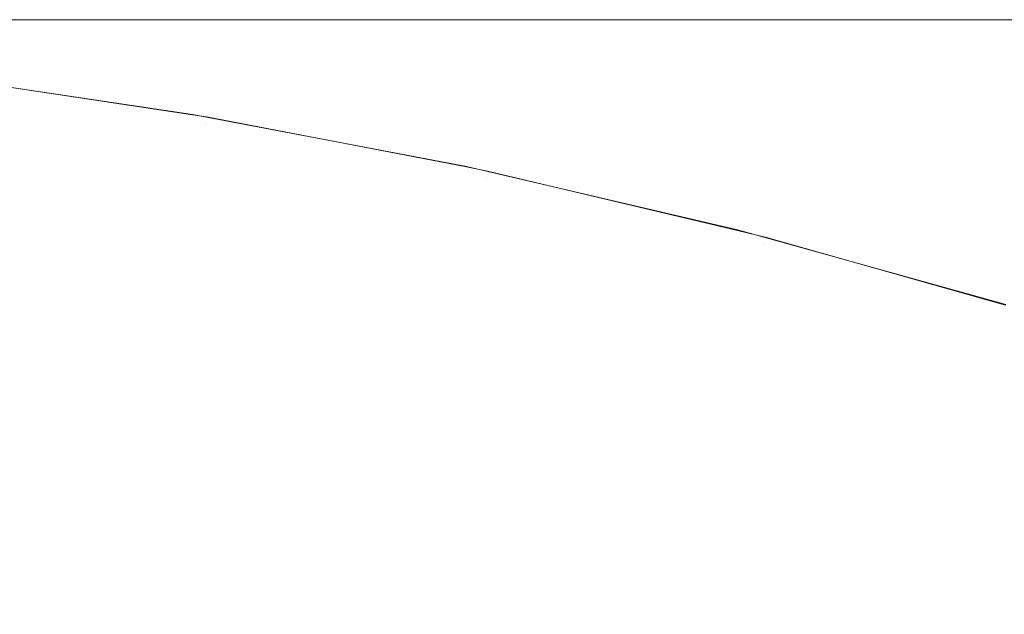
# Model space of a CAD drawing. Header units: centimetres. Extents: x -25.9 to 27.4, y 34.1 to 35.9.
# Tile 187 of 256: x -8.03933 to -8.02474, y 35.9313 to 35.94011. Entities that reach past the tile are written whole.
import ezdxf

# ---------------------------------------------------------------- set-up
doc = ezdxf.new("R2010")
doc.units = ezdxf.units.CM
doc.header["$LTSCALE"] = 2.54
doc.layers.add('Lucido design-1', color=7, linetype='Continuous')

# ---------------------------------------------------------------- blocks, each defined once
blk = doc.blocks.new('Gruppo-5-1')
at = {"color": 7, "linetype": 'Continuous', "lineweight": 9}
for points, invisible_edges in [([(27.34654, 35.940065, -9.478917), (27.34654, 35.940112, -9.481992), (-25.75346, 35.940112, -9.481992), (-25.75346, 35.940065, -9.478917)], 8), ([(-25.75346, 35.940112, -10.081992), (-7.972387, 35.940112, -9.721192), (-7.979104, 35.940112, -9.726384)], 9), ([(-25.75346, 35.940112, -10.081992), (-7.965455, 35.940112, -9.71629), (-7.972387, 35.940112, -9.721192)], 9), ([(-7.979104, 35.940112, -9.726384), (-7.985595, 35.940112, -9.731857), (-25.75346, 35.940112, -10.081992)], 10), ([(-25.75346, 35.940112, -10.081992), (-7.950999, 35.940112, -9.707389), (-7.958321, 35.940112, -9.711686)], 9), ([(-25.75346, 35.940112, -10.081992), (-8.035706, 35.940112, -9.799611), (-8.039038, 35.940112, -9.80742)], 9), ([(-25.75346, 35.940112, -10.081992), (-8.014259, 35.940112, -9.763065), (-8.019162, 35.940112, -9.769997)], 9), ([(-7.958321, 35.940112, -9.711686), (-7.965455, 35.940112, -9.71629), (-25.75346, 35.940112, -10.081992)], 10), ([(-25.75346, 35.940112, -10.081992), (-7.895596, 35.940112, -9.686481), (-7.903856, 35.940112, -9.688445)], 9), ([(-8.039038, 35.940112, -9.80742), (-8.042035, 35.940112, -9.815364), (-25.75346, 35.940112, -10.081992)], 10), ([(-8.019162, 35.940112, -9.769997), (-8.023766, 35.940112, -9.77713), (-25.75346, 35.940112, -10.081992)], 10), ([(-8.023766, 35.940112, -9.77713), (-8.028063, 35.940112, -9.784453), (-25.75346, 35.940112, -10.081992)], 10), ([(-25.75346, 35.940112, -10.081992), (-8.003594, 35.940112, -9.749857), (-8.009067, 35.940112, -9.756348)], 9), ([(-7.985595, 35.940112, -9.731857), (-7.991848, 35.940112, -9.7376), (-25.75346, 35.940112, -10.081992)], 10), ([(-25.75346, 35.940112, -10.081992), (-7.93584, 35.940112, -9.699746), (-7.943501, 35.940112, -9.703406)], 9), ([(-25.75346, 35.940112, -10.081992), (-7.920088, 35.940112, -9.693416), (-7.928031, 35.940112, -9.696414)], 9), ([(-7.903856, 35.940112, -9.688445), (-7.912025, 35.940112, -9.690758), (-25.75346, 35.940112, -10.081992)], 10), ([(-7.912025, 35.940112, -9.690758), (-7.920088, 35.940112, -9.693416), (-25.75346, 35.940112, -10.081992)], 10), ([(-25.75346, 35.940112, -10.081992), (-8.028063, 35.940112, -9.784453), (-8.032045, 35.940112, -9.791951)], 9), ([(-8.009067, 35.940112, -9.756348), (-8.014259, 35.940112, -9.763065), (-25.75346, 35.940112, -10.081992)], 10), ([(-25.75346, 35.940112, -10.081992), (-7.991848, 35.940112, -9.7376), (-7.997851, 35.940112, -9.743604)], 9), ([(-7.943501, 35.940112, -9.703406), (-7.950999, 35.940112, -9.707389), (-25.75346, 35.940112, -10.081992)], 10), ([(-7.928031, 35.940112, -9.696414), (-7.93584, 35.940112, -9.699746), (-25.75346, 35.940112, -10.081992)], 10), ([(-8.032045, 35.940112, -9.791951), (-8.035706, 35.940112, -9.799611), (-25.75346, 35.940112, -10.081992)], 10), ([(-7.997851, 35.940112, -9.743604), (-8.003594, 35.940112, -9.749857), (-25.75346, 35.940112, -10.081992)], 10), ([(-25.75346, 35.940112, -10.081992), (-7.878864, 35.940112, -9.683612), (-7.88726, 35.940112, -9.684868)], 9), ([(-25.75346, 35.940112, -9.481992), (9.44654, 35.940112, -9.681992), (-7.85346, 35.940112, -9.681992)], 9), ([(-25.75346, 35.940112, -10.081992), (-25.75346, 35.940112, -9.481992), (-7.870421, 35.940112, -9.682712), (-7.878864, 35.940112, -9.683612)], 10), ([(-7.88726, 35.940112, -9.684868), (-7.895596, 35.940112, -9.686481), (-25.75346, 35.940112, -10.081992)], 10), ([(9.44654, 35.940112, -9.681992), (-25.75346, 35.940112, -9.481992), (27.34654, 35.940112, -9.481992)], 9), ([(-7.85346, 35.940112, -9.681992), (-7.861948, 35.940112, -9.682172), (-25.75346, 35.940112, -9.481992)], 10), ([(-7.861948, 35.940112, -9.682172), (-7.870421, 35.940112, -9.682712), (-25.75346, 35.940112, -9.481992)], 10), ([(27.34654, 35.940065, -33.44568), (27.34654, 35.940112, -33.448755), (-25.75346, 35.940112, -33.448755), (-25.75346, 35.940065, -33.44568)], 8), ([(-25.75346, 35.940112, -34.048755), (-8.023766, 35.940112, -33.743893), (-8.028063, 35.940112, -33.751216)], 9), ([(-25.75346, 35.940112, -34.048755), (-8.003594, 35.940112, -33.71662), (-8.009067, 35.940112, -33.723111)], 9), ([(-25.75346, 35.940112, -34.048755), (-8.039038, 35.940112, -33.774183), (-8.042035, 35.940112, -33.782127)], 9), ([(-25.75346, 35.940112, -34.048755), (-8.019162, 35.940112, -33.73676), (-8.023766, 35.940112, -33.743893)], 9), ([(-8.028063, 35.940112, -33.751216), (-8.032045, 35.940112, -33.758714), (-25.75346, 35.940112, -34.048755)], 10), ([(-8.009067, 35.940112, -33.723111), (-8.014259, 35.940112, -33.729828), (-25.75346, 35.940112, -34.048755)], 10), ([(-8.014259, 35.940112, -33.729828), (-8.019162, 35.940112, -33.73676), (-25.75346, 35.940112, -34.048755)], 10), ([(-25.75346, 35.940112, -34.048755), (-7.991848, 35.940112, -33.704363), (-7.997851, 35.940112, -33.710367)], 9), ([(-25.75346, 35.940112, -34.048755), (-7.943501, 35.940112, -33.67017), (-7.950999, 35.940112, -33.674152)], 9), ([(-25.75346, 35.940112, -34.048755), (-7.985595, 35.940112, -33.69862), (-7.991848, 35.940112, -33.704363)], 9), ([(-7.997851, 35.940112, -33.710367), (-8.003594, 35.940112, -33.71662), (-25.75346, 35.940112, -34.048755)], 10), ([(-7.950999, 35.940112, -33.674152), (-7.958321, 35.940112, -33.678449), (-25.75346, 35.940112, -34.048755)], 10), ([(-7.958321, 35.940112, -33.678449), (-7.965455, 35.940112, -33.683053), (-25.75346, 35.940112, -34.048755)], 10), ([(-25.75346, 35.940112, -34.048755), (-7.878864, 35.940112, -33.650375), (-7.88726, 35.940112, -33.651632)], 9), ([(-25.75346, 35.940112, -34.048755), (-8.035706, 35.940112, -33.766374), (-8.039038, 35.940112, -33.774183)], 9), ([(-25.75346, 35.940112, -34.048755), (-7.972387, 35.940112, -33.687955), (-7.979104, 35.940112, -33.693148)], 9), ([(-7.965455, 35.940112, -33.683053), (-7.972387, 35.940112, -33.687955), (-25.75346, 35.940112, -34.048755)], 10), ([(-25.75346, 35.940112, -34.048755), (-7.903856, 35.940112, -33.655208), (-7.912025, 35.940112, -33.657521)], 9), ([(-7.88726, 35.940112, -33.651632), (-7.895596, 35.940112, -33.653244), (-25.75346, 35.940112, -34.048755)], 10), ([(-7.895596, 35.940112, -33.653244), (-7.903856, 35.940112, -33.655208), (-25.75346, 35.940112, -34.048755)], 10), ([(-8.032045, 35.940112, -33.758714), (-8.035706, 35.940112, -33.766374), (-25.75346, 35.940112, -34.048755)], 10), ([(-7.979104, 35.940112, -33.693148), (-7.985595, 35.940112, -33.69862), (-25.75346, 35.940112, -34.048755)], 10), ([(-25.75346, 35.940112, -34.048755), (-7.920088, 35.940112, -33.660179), (-7.928031, 35.940112, -33.663177)], 9), ([(-7.912025, 35.940112, -33.657521), (-7.920088, 35.940112, -33.660179), (-25.75346, 35.940112, -34.048755)], 10), ([(-7.928031, 35.940112, -33.663177), (-7.93584, 35.940112, -33.666509), (-25.75346, 35.940112, -34.048755)], 10), ([(-7.93584, 35.940112, -33.666509), (-7.943501, 35.940112, -33.67017), (-25.75346, 35.940112, -34.048755)], 10), ([(-25.75346, 35.940112, -34.048755), (-25.75346, 35.940112, -33.448755), (-7.870421, 35.940112, -33.649475), (-7.878864, 35.940112, -33.650375)], 10), ([(-25.75346, 35.940112, -33.448755), (9.44654, 35.940112, -33.648755), (-7.85346, 35.940112, -33.648755)], 9), ([(9.44654, 35.940112, -33.648755), (-25.75346, 35.940112, -33.448755), (27.34654, 35.940112, -33.448755)], 9), ([(-7.85346, 35.940112, -33.648755), (-7.861948, 35.940112, -33.648935), (-25.75346, 35.940112, -33.448755)], 10), ([(-7.861948, 35.940112, -33.648935), (-7.870421, 35.940112, -33.649475), (-25.75346, 35.940112, -33.448755)], 10), ([(-8.044693, 35.940112, -9.823427), (-8.042035, 35.940112, -9.815364), (-8.037925, 35.940017, -9.816816), (-8.040525, 35.940017, -9.824704)], 14), ([(-8.044693, 35.940112, -33.79019), (-8.042035, 35.940112, -33.782127), (-8.037925, 35.940017, -33.783579), (-8.040525, 35.940017, -33.791467)], 14), ([(-8.042035, 35.940112, -9.815364), (-8.039038, 35.940112, -9.80742), (-8.034992, 35.940017, -9.809046), (-8.037925, 35.940017, -9.816816)], 14), ([(-8.042035, 35.940112, -33.782127), (-8.039038, 35.940112, -33.774183), (-8.034992, 35.940017, -33.775809), (-8.037925, 35.940017, -33.783579)], 14), ([(-8.039038, 35.940112, -9.80742), (-8.035706, 35.940112, -9.799611), (-8.031733, 35.940017, -9.801407), (-8.034992, 35.940017, -9.809046)], 14), ([(-8.039038, 35.940112, -33.774183), (-8.035706, 35.940112, -33.766374), (-8.031733, 35.940017, -33.76817), (-8.034992, 35.940017, -33.775809)], 14), ([(-8.035706, 35.940112, -9.799611), (-8.032045, 35.940112, -9.791951), (-8.028152, 35.940017, -9.793914), (-8.031733, 35.940017, -9.801407)], 14), ([(-8.035706, 35.940112, -33.766374), (-8.032045, 35.940112, -33.758714), (-8.028152, 35.940017, -33.760677), (-8.031733, 35.940017, -33.76817)], 14), ([(-8.032045, 35.940112, -9.791951), (-8.028063, 35.940112, -9.784453), (-8.024257, 35.940017, -9.786579), (-8.028152, 35.940017, -9.793914)], 14), ([(-8.032045, 35.940112, -33.758714), (-8.028063, 35.940112, -33.751216), (-8.024257, 35.940017, -33.753342), (-8.028152, 35.940017, -33.760677)], 14), ([(-8.028063, 35.940112, -9.784453), (-8.023766, 35.940112, -9.77713), (-8.020053, 35.940017, -9.779416), (-8.024257, 35.940017, -9.786579)], 14), ([(-8.028063, 35.940112, -33.751216), (-8.023766, 35.940112, -33.743893), (-8.020053, 35.940017, -33.746179), (-8.024257, 35.940017, -33.753342)], 14), ([(-25.75346, 35.940065, -9.478917), (-25.75346, 35.939998, -9.477631), (27.34654, 35.939998, -9.477631), (27.34654, 35.940065, -9.478917)], 10), ([(-25.75346, 35.940065, -33.44568), (-25.75346, 35.939998, -33.444394), (27.34654, 35.939998, -33.444394), (27.34654, 35.940065, -33.44568)], 10), ([(27.34654, 35.939851, -9.474771), (27.34654, 35.939998, -9.477631), (-25.75346, 35.939998, -9.477631), (-25.75346, 35.939851, -9.474771)], 10), ([(27.34654, 35.939851, -33.441534), (27.34654, 35.939998, -33.444394), (-25.75346, 35.939998, -33.444394), (-25.75346, 35.939851, -33.441534)], 10), ([(-8.044709, 35.940017, -9.840774), (-8.042787, 35.940017, -9.832695), (-8.038788, 35.939751, -9.833736), (-8.040669, 35.939751, -9.841645)], 15), ([(-8.044709, 35.940017, -33.807537), (-8.042787, 35.940017, -33.799458), (-8.038788, 35.939751, -33.800499), (-8.040669, 35.939751, -33.808408)], 15), ([(-8.042787, 35.940017, -9.832695), (-8.040525, 35.940017, -9.824704), (-8.036573, 35.939751, -9.825914), (-8.038788, 35.939751, -9.833736)], 15), ([(-8.042787, 35.940017, -33.799458), (-8.040525, 35.940017, -33.791467), (-8.036573, 35.939751, -33.792677), (-8.038788, 35.939751, -33.800499)], 15), ([(-8.040525, 35.940017, -9.824704), (-8.037925, 35.940017, -9.816816), (-8.034028, 35.939751, -9.818193), (-8.036573, 35.939751, -9.825914)], 15), ([(-8.040525, 35.940017, -33.791467), (-8.037925, 35.940017, -33.783579), (-8.034028, 35.939751, -33.784956), (-8.036573, 35.939751, -33.792677)], 15), ([(-8.037925, 35.940017, -9.816816), (-8.034992, 35.940017, -9.809046), (-8.031158, 35.939751, -9.810587), (-8.034028, 35.939751, -9.818193)], 15), ([(-8.037925, 35.940017, -33.783579), (-8.034992, 35.940017, -33.775809), (-8.031158, 35.939751, -33.77735), (-8.034028, 35.939751, -33.784956)], 15), ([(-8.034992, 35.940017, -9.809046), (-8.031733, 35.940017, -9.801407), (-8.027967, 35.939751, -9.803109), (-8.031158, 35.939751, -9.810587)], 15), ([(-8.034992, 35.940017, -33.775809), (-8.031733, 35.940017, -33.76817), (-8.027967, 35.939751, -33.769872), (-8.031158, 35.939751, -33.77735)], 15), ([(-8.031733, 35.940017, -9.801407), (-8.028152, 35.940017, -9.793914), (-8.024462, 35.939751, -9.795774), (-8.027967, 35.939751, -9.803109)], 15), ([(-8.031733, 35.940017, -33.76817), (-8.028152, 35.940017, -33.760677), (-8.024462, 35.939751, -33.762537), (-8.027967, 35.939751, -33.769872)], 15), ([(-8.028152, 35.940017, -9.793914), (-8.024257, 35.940017, -9.786579), (-8.020649, 35.939751, -9.788594), (-8.024462, 35.939751, -9.795774)], 15), ([(-8.028152, 35.940017, -33.760677), (-8.024257, 35.940017, -33.753342), (-8.020649, 35.939751, -33.755357), (-8.024462, 35.939751, -33.762537)], 15), ([(-25.75346, 35.939851, -9.474771), (-25.75346, 35.939712, -9.473278), (27.34654, 35.939712, -9.473278), (27.34654, 35.939851, -9.474771)], 10), ([(-25.75346, 35.939851, -33.441534), (-25.75346, 35.939712, -33.440041), (27.34654, 35.939712, -33.440041), (27.34654, 35.939851, -33.441534)], 10), ([(27.34654, 35.939465, -9.470635), (27.34654, 35.939712, -9.473278), (-25.75346, 35.939712, -9.473278), (-25.75346, 35.939465, -9.470635)], 10), ([(27.34654, 35.939465, -33.437398), (27.34654, 35.939712, -33.440041), (-25.75346, 35.939712, -33.440041), (-25.75346, 35.939465, -33.437398)], 10), ([(-8.043416, 35.939751, -9.857667), (-8.042213, 35.939751, -9.849627), (-8.038158, 35.939314, -9.850322), (-8.039335, 35.939314, -9.858189)], 15), ([(-8.043416, 35.939751, -33.82443), (-8.042213, 35.939751, -33.81639), (-8.038158, 35.939314, -33.817085), (-8.039335, 35.939314, -33.824952)], 15), ([(-8.042213, 35.939751, -9.849627), (-8.040669, 35.939751, -9.841645), (-8.036647, 35.939314, -9.842512), (-8.038158, 35.939314, -9.850322)], 15), ([(-8.042213, 35.939751, -33.81639), (-8.040669, 35.939751, -33.808408), (-8.036647, 35.939314, -33.809275), (-8.038158, 35.939314, -33.817085)], 15), ([(-8.040669, 35.939751, -9.841645), (-8.038788, 35.939751, -9.833736), (-8.034807, 35.939314, -9.834773), (-8.036647, 35.939314, -9.842512)], 15), ([(-8.040669, 35.939751, -33.808408), (-8.038788, 35.939751, -33.800499), (-8.034807, 35.939314, -33.801536), (-8.036647, 35.939314, -33.809275)], 15), ([(-8.038788, 35.939751, -9.833736), (-8.036573, 35.939751, -9.825914), (-8.032639, 35.939314, -9.827119), (-8.034807, 35.939314, -9.834773)], 15), ([(-8.038788, 35.939751, -33.800499), (-8.036573, 35.939751, -33.792677), (-8.032639, 35.939314, -33.793882), (-8.034807, 35.939314, -33.801536)], 15), ([(-8.036573, 35.939751, -9.825914), (-8.034028, 35.939751, -9.818193), (-8.030149, 35.939314, -9.819563), (-8.032639, 35.939314, -9.827119)], 15), ([(-8.036573, 35.939751, -33.792677), (-8.034028, 35.939751, -33.784956), (-8.030149, 35.939314, -33.786327), (-8.032639, 35.939314, -33.793882)], 15), ([(-8.034028, 35.939751, -9.818193), (-8.031158, 35.939751, -9.810587), (-8.02734, 35.939314, -9.812121), (-8.030149, 35.939314, -9.819563)], 15), ([(-8.034028, 35.939751, -33.784956), (-8.031158, 35.939751, -33.77735), (-8.02734, 35.939314, -33.778884), (-8.030149, 35.939314, -33.786327)], 15), ([(-8.031158, 35.939751, -9.810587), (-8.027967, 35.939751, -9.803109), (-8.024218, 35.939314, -9.804804), (-8.02734, 35.939314, -9.812121)], 15), ([(-8.031158, 35.939751, -33.77735), (-8.027967, 35.939751, -33.769872), (-8.024218, 35.939314, -33.771567), (-8.02734, 35.939314, -33.778884)], 15), ([(-8.027967, 35.939751, -9.803109), (-8.024462, 35.939751, -9.795774), (-8.020788, 35.939314, -9.797626), (-8.024218, 35.939314, -9.804804)], 15), ([(-8.027967, 35.939751, -33.769872), (-8.024462, 35.939751, -33.762537), (-8.020788, 35.939314, -33.76439), (-8.024218, 35.939314, -33.771567)], 15), ([(-25.75346, 35.939465, -9.470635), (-25.75346, 35.939236, -9.468942), (27.34654, 35.939236, -9.468942), (27.34654, 35.939465, -9.470635)], 10), ([(-25.75346, 35.939465, -33.437398), (-25.75346, 35.939236, -33.435705), (27.34654, 35.939236, -33.435705), (27.34654, 35.939465, -33.437398)], 10), ([(27.34654, 35.938907, -9.466514), (27.34654, 35.939236, -9.468942), (-25.75346, 35.939236, -9.468942), (-25.75346, 35.938907, -9.466514)], 10), ([(27.34654, 35.938907, -33.433277), (27.34654, 35.939236, -33.435705), (-25.75346, 35.939236, -33.435705), (-25.75346, 35.938907, -33.433277)], 10), ([(-8.040853, 35.939314, -9.881992), (-8.036764, 35.938708, -9.881992), (-8.036765, 35.938704, -10.081992), (-8.040758, 35.939302, -10.081992)], 10), ([(-8.040853, 35.939314, -9.881992), (-8.040684, 35.939314, -9.874038), (-8.036599, 35.938708, -9.874212), (-8.036764, 35.938708, -9.881992)], 7), ([(-8.040853, 35.939314, -33.848755), (-8.036764, 35.938708, -33.848755), (-8.036765, 35.938704, -34.048755), (-8.040758, 35.939302, -34.048755)], 10), ([(-8.040853, 35.939314, -33.848755), (-8.040684, 35.939314, -33.840802), (-8.036599, 35.938708, -33.840975), (-8.036764, 35.938708, -33.848755)], 7), ([(-8.036576, 35.93858, -10.086352), (-8.04077, 35.939208, -10.086352), (-8.040758, 35.939302, -10.081992), (-8.036765, 35.938704, -10.081992)], 11), ([(-8.036576, 35.93858, -34.053115), (-8.04077, 35.939208, -34.053115), (-8.040758, 35.939302, -34.048755), (-8.036765, 35.938704, -34.048755)], 11), ([(-8.040684, 35.939314, -9.874038), (-8.040178, 35.939314, -9.8661), (-8.036104, 35.938708, -9.866446), (-8.036599, 35.938708, -9.874212)], 15), ([(-8.040684, 35.939314, -33.840802), (-8.040178, 35.939314, -33.832863), (-8.036104, 35.938708, -33.833209), (-8.036599, 35.938708, -33.840975)], 15), ([(-8.040178, 35.939314, -9.8661), (-8.039335, 35.939314, -9.858189), (-8.035279, 35.938708, -9.858709), (-8.036104, 35.938708, -9.866446)], 15), ([(-8.040178, 35.939314, -33.832863), (-8.039335, 35.939314, -33.824952), (-8.035279, 35.938708, -33.825472), (-8.036104, 35.938708, -33.833209)], 15), ([(-8.039335, 35.939314, -9.858189), (-8.038158, 35.939314, -9.850322), (-8.034127, 35.938708, -9.851013), (-8.035279, 35.938708, -9.858709)], 15), ([(-8.039335, 35.939314, -33.824952), (-8.038158, 35.939314, -33.817085), (-8.034127, 35.938708, -33.817776), (-8.035279, 35.938708, -33.825472)], 15), ([(-8.038158, 35.939314, -9.850322), (-8.036647, 35.939314, -9.842512), (-8.03265, 35.938708, -9.843373), (-8.034127, 35.938708, -9.851013)], 15), ([(-8.038158, 35.939314, -33.817085), (-8.036647, 35.939314, -33.809275), (-8.03265, 35.938708, -33.810136), (-8.034127, 35.938708, -33.817776)], 15), ([(-8.036647, 35.939314, -9.842512), (-8.034807, 35.939314, -9.834773), (-8.030849, 35.938708, -9.835803), (-8.03265, 35.938708, -9.843373)], 15), ([(-8.036647, 35.939314, -33.809275), (-8.034807, 35.939314, -33.801536), (-8.030849, 35.938708, -33.802566), (-8.03265, 35.938708, -33.810136)], 15), ([(-8.034807, 35.939314, -9.834773), (-8.032639, 35.939314, -9.827119), (-8.028729, 35.938708, -9.828316), (-8.030849, 35.938708, -9.835803)], 15), ([(-8.034807, 35.939314, -33.801536), (-8.032639, 35.939314, -33.793882), (-8.028729, 35.938708, -33.795079), (-8.030849, 35.938708, -33.802566)], 15), ([(-8.032639, 35.939314, -9.827119), (-8.030149, 35.939314, -9.819563), (-8.026293, 35.938708, -9.820926), (-8.028729, 35.938708, -9.828316)], 15), ([(-8.032639, 35.939314, -33.793882), (-8.030149, 35.939314, -33.786327), (-8.026293, 35.938708, -33.787689), (-8.028729, 35.938708, -33.795079)], 15), ([(-8.030149, 35.939314, -9.819563), (-8.02734, 35.939314, -9.812121), (-8.023546, 35.938708, -9.813646), (-8.026293, 35.938708, -9.820926)], 15), ([(-8.030149, 35.939314, -33.786327), (-8.02734, 35.939314, -33.778884), (-8.023546, 35.938708, -33.780409), (-8.026293, 35.938708, -33.787689)], 15), ([(-8.02734, 35.939314, -9.812121), (-8.024218, 35.939314, -9.804804), (-8.020492, 35.938708, -9.806488), (-8.023546, 35.938708, -9.813646)], 15), ([(-8.02734, 35.939314, -33.778884), (-8.024218, 35.939314, -33.771567), (-8.020492, 35.938708, -33.773252), (-8.023546, 35.938708, -33.780409)], 15), ([(-8.04077, 35.939208, -10.086352), (-8.036576, 35.93858, -10.086352), (-8.036621, 35.938318, -10.090484), (-8.040804, 35.938944, -10.090484)], 15), ([(-8.04077, 35.939208, -34.053115), (-8.036576, 35.93858, -34.053115), (-8.036621, 35.938318, -34.057247), (-8.040804, 35.938944, -34.057247)], 15), ([(-8.040804, 35.938944, -10.090484), (-8.036621, 35.938318, -10.090484), (-8.036695, 35.937887, -10.094598), (-8.04086, 35.938511, -10.094598)], 15), ([(-8.040804, 35.938944, -34.057247), (-8.036621, 35.938318, -34.057247), (-8.036695, 35.937887, -34.061361), (-8.04086, 35.938511, -34.061361)], 15), ([(-25.75346, 35.938907, -9.466514), (-25.75346, 35.938572, -9.464631), (27.34654, 35.938572, -9.464631), (27.34654, 35.938907, -9.466514)], 10), ([(-25.75346, 35.938907, -33.433277), (-25.75346, 35.938572, -33.431394), (27.34654, 35.938572, -33.431394), (27.34654, 35.938907, -33.433277)], 10), ([(-8.03656, 35.938674, -10.081992), (-8.036765, 35.938704, -10.081992), (-8.036764, 35.938708, -9.881992)], 10), ([(-8.03656, 35.938674, -34.048755), (-8.036765, 35.938704, -34.048755), (-8.036764, 35.938708, -33.848755)], 10), ([(-8.036765, 35.938704, -10.081992), (-8.03656, 35.938674, -10.081992), (-8.036576, 35.93858, -10.086352)], 10), ([(-8.036765, 35.938704, -34.048755), (-8.03656, 35.938674, -34.048755), (-8.036576, 35.93858, -34.053115)], 10), ([(-8.036764, 35.938708, -9.881992), (-8.032707, 35.937935, -9.881992), (-8.032708, 35.937929, -10.081992), (-8.03656, 35.938674, -10.081992)], 10), ([(-8.036764, 35.938708, -9.881992), (-8.036599, 35.938708, -9.874212), (-8.032545, 35.937935, -9.874384), (-8.032707, 35.937935, -9.881992)], 7), ([(-8.036764, 35.938708, -33.848755), (-8.032707, 35.937935, -33.848755), (-8.032708, 35.937929, -34.048755), (-8.03656, 35.938674, -34.048755)], 10), ([(-8.036764, 35.938708, -33.848755), (-8.036599, 35.938708, -33.840975), (-8.032545, 35.937935, -33.841147), (-8.032707, 35.937935, -33.848755)], 7), ([(-8.036599, 35.938708, -9.874212), (-8.036104, 35.938708, -9.866446), (-8.032061, 35.937935, -9.86679), (-8.032545, 35.937935, -9.874384)], 15), ([(-8.036599, 35.938708, -33.840975), (-8.036104, 35.938708, -33.833209), (-8.032061, 35.937935, -33.833554), (-8.032545, 35.937935, -33.841147)], 15), ([(-8.032412, 35.937775, -10.086352), (-8.036576, 35.93858, -10.086352), (-8.03656, 35.938674, -10.081992), (-8.032708, 35.937929, -10.081992)], 11), ([(-8.032412, 35.937775, -34.053115), (-8.036576, 35.93858, -34.053115), (-8.03656, 35.938674, -34.048755), (-8.032708, 35.937929, -34.048755)], 11), ([(-8.036104, 35.938708, -9.866446), (-8.035279, 35.938708, -9.858709), (-8.031255, 35.937935, -9.859224), (-8.032061, 35.937935, -9.86679)], 15), ([(-8.036104, 35.938708, -33.833209), (-8.035279, 35.938708, -33.825472), (-8.031255, 35.937935, -33.825987), (-8.032061, 35.937935, -33.833554)], 15), ([(-8.035279, 35.938708, -9.858709), (-8.034127, 35.938708, -9.851013), (-8.030128, 35.937935, -9.851699), (-8.031255, 35.937935, -9.859224)], 15), ([(-8.035279, 35.938708, -33.825472), (-8.034127, 35.938708, -33.817776), (-8.030128, 35.937935, -33.818462), (-8.031255, 35.937935, -33.825987)], 15), ([(-8.034127, 35.938708, -9.851013), (-8.03265, 35.938708, -9.843373), (-8.028684, 35.937935, -9.844228), (-8.030128, 35.937935, -9.851699)], 15), ([(-8.034127, 35.938708, -33.817776), (-8.03265, 35.938708, -33.810136), (-8.028684, 35.937935, -33.810991), (-8.030128, 35.937935, -33.818462)], 15), ([(-8.03265, 35.938708, -9.843373), (-8.030849, 35.938708, -9.835803), (-8.026923, 35.937935, -9.836825), (-8.028684, 35.937935, -9.844228)], 15), ([(-8.03265, 35.938708, -33.810136), (-8.030849, 35.938708, -33.802566), (-8.026923, 35.937935, -33.803588), (-8.028684, 35.937935, -33.810991)], 15), ([(-8.030849, 35.938708, -9.835803), (-8.028729, 35.938708, -9.828316), (-8.02485, 35.937935, -9.829504), (-8.026923, 35.937935, -9.836825)], 15), ([(-8.030849, 35.938708, -33.802566), (-8.028729, 35.938708, -33.795079), (-8.02485, 35.937935, -33.796267), (-8.026923, 35.937935, -33.803588)], 15), ([(-8.028729, 35.938708, -9.828316), (-8.026293, 35.938708, -9.820926), (-8.022468, 35.937935, -9.822277), (-8.02485, 35.937935, -9.829504)], 15), ([(-8.028729, 35.938708, -33.795079), (-8.026293, 35.938708, -33.787689), (-8.022468, 35.937935, -33.78904), (-8.02485, 35.937935, -33.796267)], 15), ([(-8.026293, 35.938708, -9.820926), (-8.023546, 35.938708, -9.813646), (-8.019781, 35.937935, -9.815158), (-8.022468, 35.937935, -9.822277)], 15), ([(-8.026293, 35.938708, -33.787689), (-8.023546, 35.938708, -33.780409), (-8.019781, 35.937935, -33.781921), (-8.022468, 35.937935, -33.78904)], 15), ([(27.34654, 35.938177, -9.462417), (27.34654, 35.938572, -9.464631), (-25.75346, 35.938572, -9.464631), (-25.75346, 35.938177, -9.462417)], 10), ([(27.34654, 35.938177, -33.42918), (27.34654, 35.938572, -33.431394), (-25.75346, 35.938572, -33.431394), (-25.75346, 35.938177, -33.42918)], 10), ([(-8.04086, 35.938511, -10.094598), (-8.036695, 35.937887, -10.094598), (-8.036797, 35.93729, -10.098688), (-8.040936, 35.93791, -10.098688)], 15), ([(-8.04086, 35.938511, -34.061361), (-8.036695, 35.937887, -34.061361), (-8.036797, 35.93729, -34.065451), (-8.040936, 35.93791, -34.065451)], 15), ([(-8.036576, 35.93858, -10.086352), (-8.032412, 35.937775, -10.086352), (-8.032468, 35.937514, -10.090484), (-8.036621, 35.938318, -10.090484)], 15), ([(-8.036576, 35.93858, -34.053115), (-8.032412, 35.937775, -34.053115), (-8.032468, 35.937514, -34.057247), (-8.036621, 35.938318, -34.057247)], 15), ([(-8.036621, 35.938318, -10.090484), (-8.032468, 35.937514, -10.090484), (-8.03256, 35.937088, -10.094598), (-8.036695, 35.937887, -10.094598)], 15), ([(-8.036621, 35.938318, -34.057247), (-8.032468, 35.937514, -34.057247), (-8.03256, 35.937088, -34.061361), (-8.036695, 35.937887, -34.061361)], 15), ([(-25.75346, 35.938177, -9.462417), (-25.75346, 35.93772, -9.460352), (27.34654, 35.93772, -9.460352), (27.34654, 35.938177, -9.462417)], 10), ([(-25.75346, 35.938177, -33.42918), (-25.75346, 35.93772, -33.427115), (27.34654, 35.93772, -33.427115), (27.34654, 35.938177, -33.42918)], 10), ([(-8.040936, 35.93791, -10.098688), (-8.036797, 35.93729, -10.098688), (-8.036928, 35.936528, -10.102745), (-8.041035, 35.937142, -10.102745)], 15), ([(-8.040936, 35.93791, -34.065451), (-8.036797, 35.93729, -34.065451), (-8.036928, 35.936528, -34.069508), (-8.041035, 35.937142, -34.069508)], 15), ([(-8.032392, 35.937868, -10.081992), (-8.032708, 35.937929, -10.081992), (-8.032707, 35.937935, -9.881992)], 10), ([(-8.032392, 35.937868, -34.048755), (-8.032708, 35.937929, -34.048755), (-8.032707, 35.937935, -33.848755)], 10), ([(-8.032708, 35.937929, -10.081992), (-8.032392, 35.937868, -10.081992), (-8.032412, 35.937775, -10.086352)], 10), ([(-8.032708, 35.937929, -34.048755), (-8.032392, 35.937868, -34.048755), (-8.032412, 35.937775, -34.053115)], 10), ([(-8.032707, 35.937935, -9.881992), (-8.028688, 35.936995, -9.881992), (-8.02869, 35.936987, -10.081992), (-8.032392, 35.937868, -10.081992)], 10), ([(-8.032707, 35.937935, -9.881992), (-8.032545, 35.937935, -9.874384), (-8.02853, 35.936995, -9.874555), (-8.028688, 35.936995, -9.881992)], 7), ([(-8.032707, 35.937935, -33.848755), (-8.028688, 35.936995, -33.848755), (-8.02869, 35.936987, -34.048755), (-8.032392, 35.937868, -34.048755)], 10), ([(-8.032707, 35.937935, -33.848755), (-8.032545, 35.937935, -33.841147), (-8.02853, 35.936995, -33.841318), (-8.028688, 35.936995, -33.848755)], 7), ([(-8.032545, 35.937935, -9.874384), (-8.032061, 35.937935, -9.86679), (-8.028057, 35.936995, -9.867131), (-8.02853, 35.936995, -9.874555)], 15), ([(-8.032545, 35.937935, -33.841147), (-8.032061, 35.937935, -33.833554), (-8.028057, 35.936995, -33.833894), (-8.02853, 35.936995, -33.841318)], 15), ([(-8.032061, 35.937935, -9.86679), (-8.031255, 35.937935, -9.859224), (-8.027269, 35.936995, -9.859735), (-8.028057, 35.936995, -9.867131)], 15), ([(-8.032061, 35.937935, -33.833554), (-8.031255, 35.937935, -33.825987), (-8.027269, 35.936995, -33.826498), (-8.028057, 35.936995, -33.833894)], 15), ([(-8.031255, 35.937935, -9.859224), (-8.030128, 35.937935, -9.851699), (-8.026168, 35.936995, -9.852378), (-8.027269, 35.936995, -9.859735)], 15), ([(-8.031255, 35.937935, -33.825987), (-8.030128, 35.937935, -33.818462), (-8.026168, 35.936995, -33.819141), (-8.027269, 35.936995, -33.826498)], 15), ([(-8.030128, 35.937935, -9.851699), (-8.028684, 35.937935, -9.844228), (-8.024755, 35.936995, -9.845075), (-8.026168, 35.936995, -9.852378)], 15), ([(-8.030128, 35.937935, -33.818462), (-8.028684, 35.937935, -33.810991), (-8.024755, 35.936995, -33.811838), (-8.026168, 35.936995, -33.819141)], 15), ([(-8.028684, 35.937935, -9.844228), (-8.026923, 35.937935, -9.836825), (-8.023034, 35.936995, -9.837838), (-8.024755, 35.936995, -9.845075)], 15), ([(-8.028684, 35.937935, -33.810991), (-8.026923, 35.937935, -33.803588), (-8.023034, 35.936995, -33.804601), (-8.024755, 35.936995, -33.811838)], 15), ([(-8.026923, 35.937935, -9.836825), (-8.02485, 35.937935, -9.829504), (-8.021007, 35.936995, -9.830681), (-8.023034, 35.936995, -9.837838)], 15), ([(-8.026923, 35.937935, -33.803588), (-8.02485, 35.937935, -33.796267), (-8.021007, 35.936995, -33.797444), (-8.023034, 35.936995, -33.804601)], 15), ([(-8.02485, 35.937935, -9.829504), (-8.022468, 35.937935, -9.822277), (-8.018679, 35.936995, -9.823616), (-8.021007, 35.936995, -9.830681)], 15), ([(-8.02485, 35.937935, -33.796267), (-8.022468, 35.937935, -33.78904), (-8.018679, 35.936995, -33.790379), (-8.021007, 35.936995, -33.797444)], 15), ([(-8.036695, 35.937887, -10.094598), (-8.03256, 35.937088, -10.094598), (-8.032688, 35.936495, -10.098688), (-8.036797, 35.93729, -10.098688)], 15), ([(-8.036695, 35.937887, -34.061361), (-8.03256, 35.937088, -34.061361), (-8.032688, 35.936495, -34.065451), (-8.036797, 35.93729, -34.065451)], 15), ([(-8.032412, 35.937775, -10.086352), (-8.028286, 35.936793, -10.086352), (-8.028353, 35.936536, -10.090484), (-8.032468, 35.937514, -10.090484)], 15), ([(-8.032412, 35.937775, -34.053115), (-8.028286, 35.936793, -34.053115), (-8.028353, 35.936536, -34.057247), (-8.032468, 35.937514, -34.057247)], 15), ([(-8.028286, 35.936793, -10.086352), (-8.032412, 35.937775, -10.086352), (-8.032392, 35.937868, -10.081992), (-8.02869, 35.936987, -10.081992)], 11), ([(-8.028286, 35.936793, -34.053115), (-8.032412, 35.937775, -34.053115), (-8.032392, 35.937868, -34.048755), (-8.02869, 35.936987, -34.048755)], 11), ([(27.34654, 35.937277, -9.45835), (27.34654, 35.93772, -9.460352), (-25.75346, 35.93772, -9.460352), (-25.75346, 35.937277, -9.45835)], 10), ([(27.34654, 35.937277, -33.425113), (27.34654, 35.93772, -33.427115), (-25.75346, 35.93772, -33.427115), (-25.75346, 35.937277, -33.425113)], 10), ([(-8.032468, 35.937514, -10.090484), (-8.028353, 35.936536, -10.090484), (-8.028463, 35.936113, -10.094598), (-8.03256, 35.937088, -10.094598)], 15), ([(-8.032468, 35.937514, -34.057247), (-8.028353, 35.936536, -34.057247), (-8.028463, 35.936113, -34.061361), (-8.03256, 35.937088, -34.061361)], 15), ([(-25.75346, 35.937277, -9.45835), (-25.75346, 35.936684, -9.456115), (27.34654, 35.936684, -9.456115), (27.34654, 35.937277, -9.45835)], 10), ([(-25.75346, 35.937277, -33.425113), (-25.75346, 35.936684, -33.422878), (27.34654, 35.936684, -33.422878), (27.34654, 35.937277, -33.425113)], 10), ([(-8.036797, 35.93729, -10.098688), (-8.032688, 35.936495, -10.098688), (-8.032851, 35.935739, -10.102745), (-8.036928, 35.936528, -10.102745)], 15), ([(-8.036797, 35.93729, -34.065451), (-8.032688, 35.936495, -34.065451), (-8.032851, 35.935739, -34.069508), (-8.036928, 35.936528, -34.069508)], 15), ([(-8.041035, 35.937142, -10.102745), (-8.036928, 35.936528, -10.102745), (-8.037087, 35.935602, -10.106763), (-8.041154, 35.936211, -10.106763)], 15), ([(-8.041035, 35.937142, -34.069508), (-8.036928, 35.936528, -34.069508), (-8.037087, 35.935602, -34.073526), (-8.041154, 35.936211, -34.073526)], 15), ([(-8.03256, 35.937088, -10.094598), (-8.028463, 35.936113, -10.094598), (-8.028616, 35.935527, -10.098688), (-8.032688, 35.936495, -10.098688)], 15), ([(-8.03256, 35.937088, -34.061361), (-8.028463, 35.936113, -34.061361), (-8.028616, 35.935527, -34.065451), (-8.032688, 35.936495, -34.065451)], 15), ([(-8.028262, 35.936885, -10.081992), (-8.02869, 35.936987, -10.081992), (-8.028688, 35.936995, -9.881992)], 10), ([(-8.028262, 35.936885, -34.048755), (-8.02869, 35.936987, -34.048755), (-8.028688, 35.936995, -33.848755)], 10), ([(-8.02869, 35.936987, -10.081992), (-8.028262, 35.936885, -10.081992), (-8.028286, 35.936793, -10.086352)], 10), ([(-8.02869, 35.936987, -34.048755), (-8.028262, 35.936885, -34.048755), (-8.028286, 35.936793, -34.053115)], 10), ([(-8.028688, 35.936995, -9.881992), (-8.024715, 35.935892, -9.881992), (-8.024718, 35.935882, -10.081992), (-8.028262, 35.936885, -10.081992)], 10), ([(-8.028688, 35.936995, -9.881992), (-8.02853, 35.936995, -9.874555), (-8.024561, 35.935892, -9.874723), (-8.024715, 35.935892, -9.881992)], 7), ([(-8.028688, 35.936995, -33.848755), (-8.024715, 35.935892, -33.848755), (-8.024718, 35.935882, -34.048755), (-8.028262, 35.936885, -34.048755)], 10), ([(-8.028688, 35.936995, -33.848755), (-8.02853, 35.936995, -33.841318), (-8.024561, 35.935892, -33.841486), (-8.024715, 35.935892, -33.848755)], 7), ([(-8.02853, 35.936995, -9.874555), (-8.028057, 35.936995, -9.867131), (-8.024099, 35.935892, -9.867468), (-8.024561, 35.935892, -9.874723)], 15), ([(-8.02853, 35.936995, -33.841318), (-8.028057, 35.936995, -33.833894), (-8.024099, 35.935892, -33.834231), (-8.024561, 35.935892, -33.841486)], 15), ([(-8.024206, 35.935638, -10.086352), (-8.028286, 35.936793, -10.086352), (-8.028262, 35.936885, -10.081992), (-8.024718, 35.935882, -10.081992)], 11), ([(-8.024206, 35.935638, -34.053115), (-8.028286, 35.936793, -34.053115), (-8.028262, 35.936885, -34.048755), (-8.024718, 35.935882, -34.048755)], 11), ([(-8.028057, 35.936995, -9.867131), (-8.027269, 35.936995, -9.859735), (-8.023328, 35.935892, -9.860239), (-8.024099, 35.935892, -9.867468)], 15), ([(-8.028057, 35.936995, -33.833894), (-8.027269, 35.936995, -33.826498), (-8.023328, 35.935892, -33.827002), (-8.024099, 35.935892, -33.834231)], 15), ([(-8.027269, 35.936995, -9.859735), (-8.026168, 35.936995, -9.852378), (-8.022252, 35.935892, -9.853049), (-8.023328, 35.935892, -9.860239)], 15), ([(-8.027269, 35.936995, -33.826498), (-8.026168, 35.936995, -33.819141), (-8.022252, 35.935892, -33.819812), (-8.023328, 35.935892, -33.827002)], 15), ([(-8.026168, 35.936995, -9.852378), (-8.024755, 35.936995, -9.845075), (-8.020872, 35.935892, -9.845912), (-8.022252, 35.935892, -9.853049)], 15), ([(-8.026168, 35.936995, -33.819141), (-8.024755, 35.936995, -33.811838), (-8.020872, 35.935892, -33.812675), (-8.022252, 35.935892, -33.819812)], 15), ([(-8.024755, 35.936995, -9.845075), (-8.023034, 35.936995, -9.837838), (-8.01919, 35.935892, -9.838839), (-8.020872, 35.935892, -9.845912)], 15), ([(-8.024755, 35.936995, -33.811838), (-8.023034, 35.936995, -33.804601), (-8.01919, 35.935892, -33.805602), (-8.020872, 35.935892, -33.812675)], 15), ([(-8.028286, 35.936793, -10.086352), (-8.024206, 35.935638, -10.086352), (-8.024284, 35.935383, -10.090484), (-8.028353, 35.936536, -10.090484)], 15), ([(-8.028286, 35.936793, -34.053115), (-8.024206, 35.935638, -34.053115), (-8.024284, 35.935383, -34.057247), (-8.028353, 35.936536, -34.057247)], 15), ([(27.34654, 35.936207, -9.45432), (27.34654, 35.936684, -9.456115), (-25.75346, 35.936684, -9.456115), (-25.75346, 35.936207, -9.45432)], 10), ([(27.34654, 35.936207, -33.421083), (27.34654, 35.936684, -33.422878), (-25.75346, 35.936684, -33.422878), (-25.75346, 35.936207, -33.421083)], 10), ([(-8.036928, 35.936528, -10.102745), (-8.032851, 35.935739, -10.102745), (-8.033049, 35.934821, -10.106763), (-8.037087, 35.935602, -10.106763)], 15), ([(-8.036928, 35.936528, -34.069508), (-8.032851, 35.935739, -34.069508), (-8.033049, 35.934821, -34.073526), (-8.037087, 35.935602, -34.073526)], 15), ([(-8.032688, 35.936495, -10.098688), (-8.028616, 35.935527, -10.098688), (-8.028811, 35.934778, -10.102745), (-8.032851, 35.935739, -10.102745)], 15), ([(-8.032688, 35.936495, -34.065451), (-8.028616, 35.935527, -34.065451), (-8.028811, 35.934778, -34.069508), (-8.032851, 35.935739, -34.069508)], 15), ([(-8.028353, 35.936536, -10.090484), (-8.024284, 35.935383, -10.090484), (-8.024411, 35.934966, -10.094598), (-8.028463, 35.936113, -10.094598)], 15), ([(-8.028353, 35.936536, -34.057247), (-8.024284, 35.935383, -34.057247), (-8.024411, 35.934966, -34.061361), (-8.028463, 35.936113, -34.061361)], 15), ([(-25.75346, 35.936207, -9.45432), (-25.75346, 35.935464, -9.451927), (27.34654, 35.935464, -9.451927), (27.34654, 35.936207, -9.45432)], 10), ([(-25.75346, 35.936207, -33.421083), (-25.75346, 35.935464, -33.41869), (27.34654, 35.935464, -33.41869), (27.34654, 35.936207, -33.421083)], 10), ([(-8.041154, 35.936211, -10.106763), (-8.037087, 35.935602, -10.106763), (-8.037273, 35.934514, -10.110736), (-8.041294, 35.935116, -10.110736)], 15), ([(-8.041154, 35.936211, -34.073526), (-8.037087, 35.935602, -34.073526), (-8.037273, 35.934514, -34.077499), (-8.041294, 35.935116, -34.077499)], 15), ([(-8.028463, 35.936113, -10.094598), (-8.024411, 35.934966, -10.094598), (-8.024589, 35.934387, -10.098688), (-8.028616, 35.935527, -10.098688)], 15), ([(-8.028463, 35.936113, -34.061361), (-8.024411, 35.934966, -34.061361), (-8.024589, 35.934387, -34.065451), (-8.028616, 35.935527, -34.065451)], 15), ([(-8.032851, 35.935739, -10.102745), (-8.028811, 35.934778, -10.102745), (-8.029048, 35.933869, -10.106763), (-8.033049, 35.934821, -10.106763)], 15), ([(-8.032851, 35.935739, -34.069508), (-8.028811, 35.934778, -34.069508), (-8.029048, 35.933869, -34.073526), (-8.033049, 35.934821, -34.073526)], 15), ([(-8.037087, 35.935602, -10.106763), (-8.033049, 35.934821, -10.106763), (-8.033281, 35.933742, -10.110736), (-8.037273, 35.934514, -10.110736)], 15), ([(-8.037087, 35.935602, -34.073526), (-8.033049, 35.934821, -34.073526), (-8.033281, 35.933742, -34.077499), (-8.037273, 35.934514, -34.077499)], 15), ([(27.34654, 35.934969, -9.450335), (27.34654, 35.935464, -9.451927), (-25.75346, 35.935464, -9.451927), (-25.75346, 35.934969, -9.450335)], 10), ([(27.34654, 35.934969, -33.417098), (27.34654, 35.935464, -33.41869), (-25.75346, 35.935464, -33.41869), (-25.75346, 35.934969, -33.417098)], 10), ([(-8.028616, 35.935527, -10.098688), (-8.024589, 35.934387, -10.098688), (-8.024815, 35.933647, -10.102745), (-8.028811, 35.934778, -10.102745)], 15), ([(-8.028616, 35.935527, -34.065451), (-8.024589, 35.934387, -34.065451), (-8.024815, 35.933647, -34.069508), (-8.028811, 35.934778, -34.069508)], 15), ([(-8.041294, 35.935116, -10.110736), (-8.037273, 35.934514, -10.110736), (-8.037487, 35.933267, -10.114657), (-8.041455, 35.933861, -10.114657)], 15), ([(-8.041294, 35.935116, -34.077499), (-8.037273, 35.934514, -34.077499), (-8.037487, 35.933267, -34.08142), (-8.041455, 35.933861, -34.08142)], 15), ([(-25.75346, 35.934969, -9.450335), (-25.75346, 35.934062, -9.447796), (27.34654, 35.934062, -9.447796), (27.34654, 35.934969, -9.450335)], 10), ([(-25.75346, 35.934969, -33.417098), (-25.75346, 35.934062, -33.414559), (27.34654, 35.934062, -33.414559), (27.34654, 35.934969, -33.417098)], 10), ([(-8.033049, 35.934821, -10.106763), (-8.029048, 35.933869, -10.106763), (-8.029326, 35.932801, -10.110736), (-8.033281, 35.933742, -10.110736)], 15), ([(-8.033049, 35.934821, -34.073526), (-8.029048, 35.933869, -34.073526), (-8.029326, 35.932801, -34.077499), (-8.033281, 35.933742, -34.077499)], 15), ([(-8.028811, 35.934778, -10.102745), (-8.024815, 35.933647, -10.102745), (-8.02509, 35.932749, -10.106763), (-8.029048, 35.933869, -10.106763)], 15), ([(-8.028811, 35.934778, -34.069508), (-8.024815, 35.933647, -34.069508), (-8.02509, 35.932749, -34.073526), (-8.029048, 35.933869, -34.073526)], 15), ([(-8.037273, 35.934514, -10.110736), (-8.033281, 35.933742, -10.110736), (-8.033548, 35.932505, -10.114657), (-8.037487, 35.933267, -10.114657)], 15), ([(-8.037273, 35.934514, -34.077499), (-8.033281, 35.933742, -34.077499), (-8.033548, 35.932505, -34.08142), (-8.037487, 35.933267, -34.08142)], 15), ([(-8.024589, 35.934387, -10.098688), (-8.020614, 35.933076, -10.098688), (-8.020871, 35.932347, -10.102745), (-8.024815, 35.933647, -10.102745)], 15), ([(-8.024589, 35.934387, -34.065451), (-8.020614, 35.933076, -34.065451), (-8.020871, 35.932347, -34.069508), (-8.024815, 35.933647, -34.069508)], 15), ([(27.34654, 35.933564, -9.446402), (27.34654, 35.934062, -9.447796), (-25.75346, 35.934062, -9.447796), (-25.75346, 35.933564, -9.446402)], 10), ([(27.34654, 35.933564, -33.413165), (27.34654, 35.934062, -33.414559), (-25.75346, 35.934062, -33.414559), (-25.75346, 35.933564, -33.413165)], 10), ([(-8.041455, 35.933861, -10.114657), (-8.037487, 35.933267, -10.114657), (-8.037728, 35.931863, -10.118519), (-8.041636, 35.932448, -10.118519)], 15), ([(-8.041455, 35.933861, -34.08142), (-8.037487, 35.933267, -34.08142), (-8.037728, 35.931863, -34.085282), (-8.041636, 35.932448, -34.085282)], 15), ([(-8.029048, 35.933869, -10.106763), (-8.02509, 35.932749, -10.106763), (-8.025414, 35.931693, -10.110736), (-8.029326, 35.932801, -10.110736)], 15), ([(-8.029048, 35.933869, -34.073526), (-8.02509, 35.932749, -34.073526), (-8.025414, 35.931693, -34.077499), (-8.029326, 35.932801, -34.077499)], 15), ([(-8.033281, 35.933742, -10.110736), (-8.029326, 35.932801, -10.110736), (-8.029644, 35.931577, -10.114657), (-8.033548, 35.932505, -10.114657)], 15), ([(-8.033281, 35.933742, -34.077499), (-8.029326, 35.932801, -34.077499), (-8.029644, 35.931577, -34.08142), (-8.033548, 35.932505, -34.08142)], 15), ([(-25.75346, 35.933564, -9.446402), (-25.75346, 35.932483, -9.44373), (27.34654, 35.932483, -9.44373), (27.34654, 35.933564, -9.446402)], 10), ([(-25.75346, 35.933564, -33.413165), (-25.75346, 35.932483, -33.410493), (27.34654, 35.932483, -33.410493), (27.34654, 35.933564, -33.413165)], 10), ([(-8.024815, 35.933647, -10.102745), (-8.020871, 35.932347, -10.102745), (-8.021184, 35.931461, -10.106763), (-8.02509, 35.932749, -10.106763)], 15), ([(-8.024815, 35.933647, -34.069508), (-8.020871, 35.932347, -34.069508), (-8.021184, 35.931461, -34.073526), (-8.02509, 35.932749, -34.073526)], 15), ([(-8.037487, 35.933267, -10.114657), (-8.033548, 35.932505, -10.114657), (-8.033848, 35.931113, -10.118519), (-8.037728, 35.931863, -10.118519)], 15), ([(-8.037487, 35.933267, -34.08142), (-8.033548, 35.932505, -34.08142), (-8.033848, 35.931113, -34.085282), (-8.037728, 35.931863, -34.085282)], 15), ([(-8.029326, 35.932801, -10.110736), (-8.025414, 35.931693, -10.110736), (-8.025784, 35.930484, -10.114657), (-8.029644, 35.931577, -10.114657)], 15), ([(-8.029326, 35.932801, -34.077499), (-8.025414, 35.931693, -34.077499), (-8.025784, 35.930484, -34.08142), (-8.029644, 35.931577, -34.08142)], 15), ([(-8.02509, 35.932749, -10.106763), (-8.021184, 35.931461, -10.106763), (-8.021552, 35.930421, -10.110736), (-8.025414, 35.931693, -10.110736)], 15), ([(-8.02509, 35.932749, -34.073526), (-8.021184, 35.931461, -34.073526), (-8.021552, 35.930421, -34.077499), (-8.025414, 35.931693, -34.077499)], 15), ([(-8.033548, 35.932505, -10.114657), (-8.029644, 35.931577, -10.114657), (-8.030003, 35.930198, -10.118519), (-8.033848, 35.931113, -10.118519)], 15), ([(-8.033548, 35.932505, -34.08142), (-8.029644, 35.931577, -34.08142), (-8.030003, 35.930198, -34.085282), (-8.033848, 35.931113, -34.085282)], 15), ([(27.34654, 35.931995, -9.442527), (27.34654, 35.932483, -9.44373), (-25.75346, 35.932483, -9.44373), (-25.75346, 35.931995, -9.442527)], 10), ([(27.34654, 35.931995, -33.40929), (27.34654, 35.932483, -33.410493), (-25.75346, 35.932483, -33.410493), (-25.75346, 35.931995, -33.40929)], 10), ([(-8.041636, 35.932448, -10.118519), (-8.037728, 35.931863, -10.118519), (-8.037995, 35.930305, -10.122315), (-8.041837, 35.93088, -10.122315)], 15), ([(-8.041636, 35.932448, -34.085282), (-8.037728, 35.931863, -34.085282), (-8.037995, 35.930305, -34.089078), (-8.041837, 35.93088, -34.089078)], 15), ([(-25.75346, 35.931995, -9.442527), (-25.75346, 35.930727, -9.439737), (27.34654, 35.930727, -9.439737), (27.34654, 35.931995, -9.442527)], 10), ([(-25.75346, 35.931995, -33.40929), (-25.75346, 35.930727, -33.4065), (27.34654, 35.930727, -33.4065), (27.34654, 35.931995, -33.40929)], 10), ([(-8.037728, 35.931863, -10.118519), (-8.033848, 35.931113, -10.118519), (-8.034181, 35.929568, -10.122315), (-8.037995, 35.930305, -10.122315)], 15), ([(-8.037728, 35.931863, -34.085282), (-8.033848, 35.931113, -34.085282), (-8.034181, 35.929568, -34.089078), (-8.037995, 35.930305, -34.089078)], 15), ([(-8.025414, 35.931693, -10.110736), (-8.021552, 35.930421, -10.110736), (-8.021973, 35.929228, -10.114657), (-8.025784, 35.930484, -10.114657)], 15), ([(-8.025414, 35.931693, -34.077499), (-8.021552, 35.930421, -34.077499), (-8.021973, 35.929228, -34.08142), (-8.025784, 35.930484, -34.08142)], 15), ([(-8.029644, 35.931577, -10.114657), (-8.025784, 35.930484, -10.114657), (-8.026201, 35.929122, -10.118519), (-8.030003, 35.930198, -10.118519)], 15), ([(-8.029644, 35.931577, -34.08142), (-8.025784, 35.930484, -34.08142), (-8.026201, 35.929122, -34.085282), (-8.030003, 35.930198, -34.085282)], 15)]:
    blk.add_3dface(points, dxfattribs=dict(at, invisible_edges=invisible_edges))

msp = doc.modelspace()

# ---------------------------------------------------------------- block references
at = {"layer": 'Lucido design-1', "color": 7}
msp.add_blockref('Gruppo-5-1', (0, 0), dxfattribs=at)

doc.saveas('drawing.dxf')
